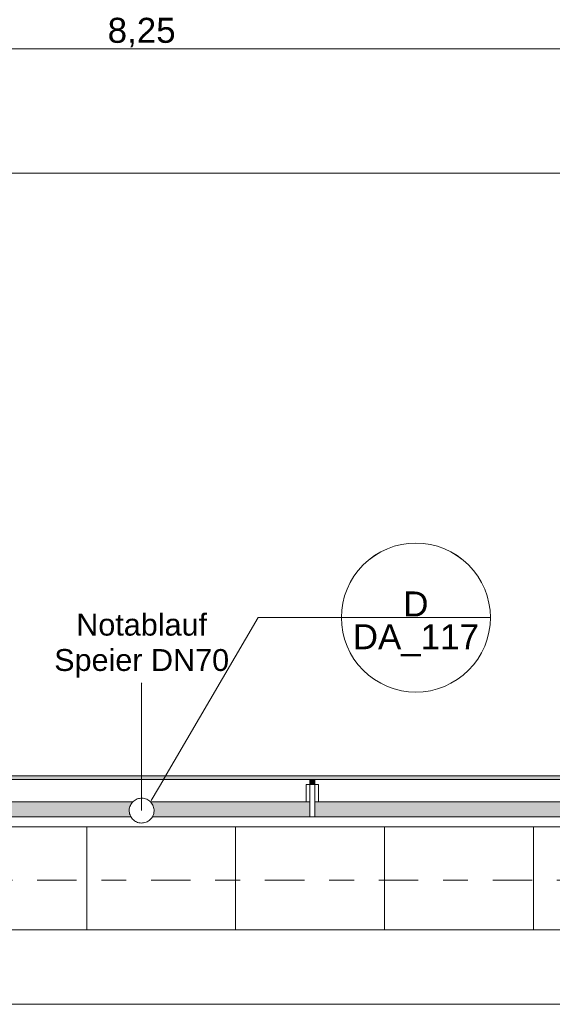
# Model space of a CAD drawing. Header units: metres. Extents: x -180 to 4, y -47 to 4.
# Tile 216 of 256: x -95.79 to -93.64, y -0.95 to 3.02. Entities that reach past the tile are written whole.
import ezdxf

# ---------------------------------------------------------------- set-up
doc = ezdxf.new("R2010")
doc.units = ezdxf.units.M
doc.header["$LTSCALE"] = 0.05
doc.header["$PDMODE"] = 1
doc.header["$PDSIZE"] = -2
doc.linetypes.add('Linienart-53', pattern=[5.291531, 3.175, -1.058062, 0.352704, -0.705764])
doc.layers.get('0').update_dxf_attribs({"lineweight": 25})
for name, color, linetype, lineweight, true_color in [('30 -35 Decken- 11 Bodendurchbruch', 7, 'Continuous', 15, 0x599559), ('30 -36 Dächer- 3 Dachbeläge', 7, 'Continuous', 15, 0x9999ff), ('30 -36 Dächer- 4 Dachbekleidungen', 7, 'Continuous', 9, 0xccccff), ('70 -72 Beschriftung- 1 Beschriftung allgemein', 7, 'Continuous', 9, 0xff6633), ('70 -72 Beschriftung- 7 Detailverweise', 7, 'Continuous', 9, 0x00dd00), ('70 -76 Bemaßung- 2 Allgemein', 7, 'Continuous', 5, 0x6666cc)]:
    doc.layers.add(name, color=color, linetype=linetype, lineweight=lineweight, true_color=true_color)
for name, color, linetype, lineweight in [('40 -41 Abwasser_Wasser_Gas- 2 Wasser-1', 7, 'Continuous', 15), ('60- 61 allgemeine Ausstattung- 4 Terrassen', 7, 'Continuous', 9), ('70 -71 Achsen- 1 Gebäudeachsen', 7, 'Linienart-53', 18), ('Keine', 7, 'Continuous', 9)]:
    doc.layers.add(name, color=color, linetype=linetype, lineweight=lineweight)
doc.styles.add('Arial', font='arial.ttf')
doc.dimstyles.new('k+k_klein', dxfattribs={"dimtxt": 0.075516, "dimasz": 0.05302, "dimexe": 0.05, "dimexo": 0.15, "dimgap": 0.005, "dimtad": 1, "dimdec": 3, "dimtxsty": 'Arial', "dimblk": 'VW_SLASH-2', "dimblk1": 'VW_SLASH-2', "dimblk2": 'VW_SLASH-2', "dimcen": 0, "dimdle": 0.025, "dimadec": 3, "dimazin": 0, "dimtfac": 0.75, "dimtdec": 3, "dimtix": 1, "dimtmove": 0, "dimatfit": 0, "dimldrblk": 'VW_FILLEDARROW', "dimfxl": 0.1, "dimfxlon": 1, "dimfrac": 2, "dimtolj": 1, "dimarcsym": 0})

# ---------------------------------------------------------------- blocks, each defined once
blk = doc.blocks.new('Gruppe-365')
at = {"color": 255, "lineweight": 9}
blk.add_wipeout([(-74.6216, -0.277), (-74.6216, -0.732), (-82.636, -0.732), (-82.636, -3.5964), (-81.5037, -3.5964), (-81.5037, -5.5564), (-82.636, -5.5564), (-82.636, -7.647), (-78.391, -7.647), (-78.391, -9.597), (-82.636, -9.597), (-82.636, -11.982), (-99.136, -11.982), (-99.136, -30.912), (-74.9949, -30.912), (-74.9949, -13.7471), (-74.6216, -13.7471), (-74.6216, -31.367), (-99.591, -31.367), (-99.591, -11.527), (-83.091, -11.527), (-83.091, -0.277)], dxfattribs=at).dxf.layer = '30 -36 Dächer- 3 Dachbeläge'
blk = doc.blocks.new('Gruppe-801')
at = {"layer": '70 -72 Beschriftung- 1 Beschriftung allgemein', "linetype": 'Continuous', "lineweight": 0}
blk.add_hatch(color=30, dxfattribs=at).paths.add_polyline_path([(-95.2968, 0.3446), (-95.296, 0.3476), (-95.2952, 0.3446)])
at = {"layer": '70 -72 Beschriftung- 1 Beschriftung allgemein', "lineweight": 5, "flags": 128}
blk.add_lwpolyline([(-95.2968, 0.3446), (-95.296, 0.3476), (-95.2952, 0.3446)], close=True, dxfattribs=at)
at = {"layer": '70 -72 Beschriftung- 1 Beschriftung allgemein', "insert": (-95.296, 0.6257), "char_height": 0.088103, "attachment_point": 2, "line_spacing_factor": 0.969685, "style": 'Arial'}
blk.add_mtext('Notablauf\\PSpeier DN70', dxfattribs=at)
at = {"color": 255}
blk.add_wipeout([(-95.2527, -0.192), (-95.2554, -0.1962), (-95.2584, -0.2), (-95.2618, -0.2035), (-95.2656, -0.2067), (-95.2696, -0.2095), (-95.2739, -0.2119), (-95.2784, -0.2138), (-95.2831, -0.2153), (-95.2879, -0.2164), (-95.2927, -0.2169), (-95.2976, -0.217), (-95.3025, -0.2166), (-95.3074, -0.2157), (-95.3121, -0.2144), (-95.3166, -0.2126), (-95.321, -0.2103), (-95.3251, -0.2077), (-95.329, -0.2046), (-95.3325, -0.2012), (-95.3357, -0.1975), (-95.3385, -0.1934), (-95.3408, -0.1892), (-95.3428, -0.1847), (-95.3443, -0.18), (-95.3453, -0.1752), (-95.3459, -0.1703), (-95.346, -0.1654), (-95.3456, -0.1605), (-95.3447, -0.1557), (-95.3433, -0.151), (-95.3415, -0.1464), (-95.3393, -0.142), (-95.3366, -0.1379), (-95.3336, -0.1341), (-95.3302, -0.1305), (-95.3264, -0.1274), (-95.3224, -0.1246), (-95.3181, -0.1222), (-95.3136, -0.1202), (-95.3089, -0.1187), (-95.3041, -0.1177), (-95.2993, -0.1171), (-95.2944, -0.1171), (-95.2895, -0.1175), (-95.2846, -0.1183), (-95.2799, -0.1197), (-95.2754, -0.1215), (-95.271, -0.1237), (-95.2669, -0.1264), (-95.263, -0.1294), (-95.2595, -0.1329), (-95.2563, -0.1366), (-95.2535, -0.1406), (-95.2512, -0.1449), (-95.2492, -0.1494), (-95.2477, -0.1541), (-95.2467, -0.1589), (-95.2461, -0.1638), (-95.246, -0.1687), (-95.2464, -0.1736), (-95.2473, -0.1784), (-95.2487, -0.1831), (-95.2505, -0.1877)], dxfattribs=at).dxf.layer = '40 -41 Abwasser_Wasser_Gas- 2 Wasser-1'
at = {"layer": '40 -41 Abwasser_Wasser_Gas- 2 Wasser-1', "flags": 128}
blk.add_lwpolyline([(-95.2527, -0.192), (-95.2554, -0.1962), (-95.2584, -0.2), (-95.2618, -0.2035), (-95.2656, -0.2067), (-95.2696, -0.2095), (-95.2739, -0.2119), (-95.2784, -0.2138), (-95.2831, -0.2153), (-95.2879, -0.2164), (-95.2927, -0.2169), (-95.2976, -0.217), (-95.3025, -0.2166), (-95.3074, -0.2157), (-95.3121, -0.2144), (-95.3166, -0.2126), (-95.321, -0.2103), (-95.3251, -0.2077), (-95.329, -0.2046), (-95.3325, -0.2012), (-95.3357, -0.1975), (-95.3385, -0.1934), (-95.3408, -0.1892), (-95.3428, -0.1847), (-95.3443, -0.18), (-95.3453, -0.1752), (-95.3459, -0.1703), (-95.346, -0.1654), (-95.3456, -0.1605), (-95.3447, -0.1557), (-95.3433, -0.151), (-95.3415, -0.1464), (-95.3393, -0.142), (-95.3366, -0.1379), (-95.3336, -0.1341), (-95.3302, -0.1305), (-95.3264, -0.1274), (-95.3224, -0.1246), (-95.3181, -0.1222), (-95.3136, -0.1202), (-95.3089, -0.1187), (-95.3041, -0.1177), (-95.2993, -0.1171), (-95.2944, -0.1171), (-95.2895, -0.1175), (-95.2846, -0.1183), (-95.2799, -0.1197), (-95.2754, -0.1215), (-95.271, -0.1237), (-95.2669, -0.1264), (-95.263, -0.1294), (-95.2595, -0.1329), (-95.2563, -0.1366), (-95.2535, -0.1406), (-95.2512, -0.1449), (-95.2492, -0.1494), (-95.2477, -0.1541), (-95.2467, -0.1589), (-95.2461, -0.1638), (-95.246, -0.1687), (-95.2464, -0.1736), (-95.2473, -0.1784), (-95.2487, -0.1831), (-95.2505, -0.1877)], close=True, dxfattribs=at)
at = {"layer": '70 -72 Beschriftung- 1 Beschriftung allgemein'}
blk.add_line((-95.296, -0.167), (-95.296, 0.3476), dxfattribs=at)
blk = doc.blocks.new('Gruppe-869')
at = {"layer": '70 -72 Beschriftung- 7 Detailverweise'}
blk.add_line((0.935, 0), (0.335, 0), dxfattribs=at)
at = {"layer": '70 -72 Beschriftung- 7 Detailverweise', "flags": 128}
blk.add_lwpolyline([(0.935, 0), (0.9336, -0.0294), (0.9292, -0.0585), (0.9221, -0.0871), (0.9122, -0.1148), (0.8996, -0.1414), (0.8844, -0.1667), (0.8669, -0.1903), (0.8471, -0.2121), (0.8253, -0.2319), (0.8017, -0.2494), (0.7764, -0.2646), (0.7498, -0.2772), (0.7221, -0.2871), (0.6935, -0.2942), (0.6644, -0.2986), (0.635, -0.3), (0.6056, -0.2986), (0.5765, -0.2942), (0.5479, -0.2871), (0.5202, -0.2772), (0.4936, -0.2646), (0.4683, -0.2494), (0.4447, -0.2319), (0.4229, -0.2121), (0.4031, -0.1903), (0.3856, -0.1667), (0.3704, -0.1414), (0.3578, -0.1148), (0.3479, -0.0871), (0.3408, -0.0585), (0.3364, -0.0294), (0.335, 0), (0.3364, 0.0294), (0.3408, 0.0585), (0.3479, 0.0871), (0.3578, 0.1148), (0.3704, 0.1414), (0.3856, 0.1667), (0.4031, 0.1903), (0.4229, 0.2121), (0.4447, 0.2319), (0.4683, 0.2494), (0.4936, 0.2646), (0.5202, 0.2772), (0.5479, 0.2871), (0.5765, 0.2942), (0.6056, 0.2986), (0.635, 0.3), (0.6644, 0.2986), (0.6935, 0.2942), (0.7221, 0.2871), (0.7498, 0.2772), (0.7764, 0.2646), (0.8017, 0.2494), (0.8253, 0.2319), (0.8471, 0.2121), (0.8669, 0.1903), (0.8844, 0.1667), (0.8996, 0.1414), (0.9122, 0.1148), (0.9221, 0.0871), (0.9292, 0.0585), (0.9336, 0.0294)], close=True, dxfattribs=at)
at = {"layer": '70 -72 Beschriftung- 7 Detailverweise'}
blk.add_point((0.635, 0), dxfattribs=at)
at = {"layer": '70 -72 Beschriftung- 7 Detailverweise', "line_spacing_factor": 0.96878, "style": 'Arial'}
for s, insert, char_height, attachment_point in [('D', (0.635, 0.0046), 0.1007, 8), ('DA_117', (0.635, -0.0267), 0.10069, 2)]:
    blk.add_mtext(s, dxfattribs=dict(at, insert=insert, char_height=char_height, attachment_point=attachment_point))
blk = doc.blocks.new('Referenzmarkierung-69')
at = {"layer": '70 -72 Beschriftung- 7 Detailverweise', "transparency": 33554687}
for q in [(-0.431, -0.7363), (0.635, 0)]:
    blk.add_line((0, 0), q, dxfattribs=at)
at = {"layer": '70 -72 Beschriftung- 7 Detailverweise', "color": 7, "transparency": 33554687}
blk.add_blockref('Gruppe-869', (0, 0), dxfattribs=at)
blk = doc.blocks.new('Gruppe-1057')
at = {"color": 255}
blk.add_wipeout([(-94.6185, -0.132), (-94.6185, -0.062), (-94.5985, -0.062), (-94.5985, -0.132)], dxfattribs=at).dxf.layer = '30 -36 Dächer- 4 Dachbekleidungen'
at = {"layer": '30 -36 Dächer- 3 Dachbeläge', "linetype": 'Continuous', "lineweight": 0, "transparency": 33554687}
blk.add_hatch(color=254, dxfattribs=at).paths.add_polyline_path([(-94.6185, -0.042), (-94.6185, -0.062), (-94.5985, -0.062), (-94.5985, -0.042)])
at = {"layer": '30 -36 Dächer- 3 Dachbeläge', "color": 254, "linetype": 'Continuous', "lineweight": 9, "true_color": 0xccccff, "transparency": 33554687, "flags": 128}
blk.add_lwpolyline([(-94.6185, -0.042), (-94.6185, -0.062), (-94.5985, -0.062), (-94.5985, -0.042)], dxfattribs=at)
at = {"layer": '30 -36 Dächer- 4 Dachbekleidungen', "flags": 128}
for points in [[(-94.6335, -0.132), (-94.6335, -0.062), (-94.6185, -0.062)], [(-94.6185, -0.132), (-94.6185, -0.062), (-94.5985, -0.062), (-94.5985, -0.132)], [(-94.5835, -0.132), (-94.5835, -0.062), (-94.5985, -0.062)]]:
    blk.add_lwpolyline(points, dxfattribs=at)
at = {"color": 255}
blk.add_wipeout([(-94.6185, -0.132), (-94.6185, -0.192), (-94.5985, -0.192), (-94.5985, -0.132)], dxfattribs=at).dxf.layer = '30 -36 Dächer- 4 Dachbekleidungen'
at = {"layer": '30 -36 Dächer- 4 Dachbekleidungen', "flags": 128}
blk.add_lwpolyline([(-94.6185, -0.132), (-94.6185, -0.192), (-94.5985, -0.192), (-94.5985, -0.132)], dxfattribs=at)
blk = doc.blocks.new('Gruppe-1384')
at = {"layer": '30 -36 Dächer- 3 Dachbeläge', "linetype": 'Continuous', "lineweight": 0}
blk.add_hatch(color=254, dxfattribs=at).paths.add_polyline_path([(-159.80099996, -0.19204198), (-83.34099996, -0.19204198), (-83.34099996, -0.02704198), (-159.80099996, -0.02704198)])
at = {"layer": '60- 61 allgemeine Ausstattung- 4 Terrassen', "linetype": 'Continuous', "lineweight": 9, "transparency": 33554534}
h = blk.add_hatch(dxfattribs=at)
h.set_pattern_fill('Platte 60_60 SRF-1', style=0, pattern_type=2)
h.set_pattern_definition([(90, (-83.5178, -0.64704), (-0.6, 7e-17), []), (0, (-83.5178, -0.64704), (0, 0.6), [])])
h.paths.add_polyline_path([(-83.34099996, -0.19204198), (-99.22099996, -0.19204198), (-99.22099996, -0.64704198), (-83.51799996, -0.64704198), (-83.51799996, -0.51704198), (-83.34099996, -0.51704198)])
at = {"layer": '30 -36 Dächer- 3 Dachbeläge', "flags": 128}
blk.add_lwpolyline([(-159.80099996, -0.19204198), (-83.34099996, -0.19204198), (-83.34099996, -0.02704198), (-159.80099996, -0.02704198)], close=True, dxfattribs=at)
at = {"layer": '60- 61 allgemeine Ausstattung- 4 Terrassen', "color": 252, "linetype": 'Continuous', "lineweight": 9, "true_color": 0x888888, "transparency": 33554687, "flags": 128}
blk.add_lwpolyline([(-83.34099996, -0.19204198), (-99.22099996, -0.19204198), (-99.22099996, -0.64704198), (-83.51799996, -0.64704198), (-83.51799996, -0.51704198), (-83.34099996, -0.51704198)], close=True, dxfattribs=at)
at = {"layer": '70 -72 Beschriftung- 7 Detailverweise', "transparency": 33554687}
blk.add_line((-94.82635066, 0.61), (-94.19135066, 0.61), dxfattribs=at)
at = {"layer": '70 -72 Beschriftung- 7 Detailverweise'}
blk.add_line((-93.89135066, 0.61), (-94.49135066, 0.61), dxfattribs=at)
at = {"layer": '70 -72 Beschriftung- 7 Detailverweise', "flags": 128}
blk.add_lwpolyline([(-93.89135066, 0.61), (-93.89279525, 0.58059486), (-93.89711508, 0.5514729), (-93.90426856, 0.5229146), (-93.9141868, 0.49519497), (-93.92677428, 0.46858098), (-93.94190978, 0.44332893), (-93.95944753, 0.41968201), (-93.97921863, 0.39786797), (-94.00103268, 0.37809686), (-94.02467959, 0.36055912), (-94.04993164, 0.34542362), (-94.07654563, 0.33283614), (-94.10426526, 0.3229179), (-94.13282357, 0.31576442), (-94.16194552, 0.31144458), (-94.19135066, 0.31), (-94.22075581, 0.31144458), (-94.24987776, 0.31576442), (-94.27843607, 0.3229179), (-94.30615569, 0.33283614), (-94.33276969, 0.34542362), (-94.35802173, 0.36055912), (-94.38166865, 0.37809686), (-94.4034827, 0.39786797), (-94.4232538, 0.41968201), (-94.44079155, 0.44332893), (-94.45592704, 0.46858098), (-94.46851452, 0.49519497), (-94.47843277, 0.5229146), (-94.48558625, 0.5514729), (-94.48990608, 0.58059486), (-94.49135066, 0.61), (-94.48990608, 0.63940514), (-94.48558625, 0.6685271), (-94.47843277, 0.6970854), (-94.46851452, 0.72480503), (-94.45592704, 0.75141902), (-94.44079155, 0.77667107), (-94.4232538, 0.80031799), (-94.4034827, 0.82213203), (-94.38166865, 0.84190314), (-94.35802173, 0.85944088), (-94.33276969, 0.87457638), (-94.30615569, 0.88716386), (-94.27843607, 0.8970821), (-94.24987776, 0.90423558), (-94.22075581, 0.90855542), (-94.19135066, 0.91), (-94.16194552, 0.90855542), (-94.13282357, 0.90423558), (-94.10426526, 0.8970821), (-94.07654563, 0.88716386), (-94.04993164, 0.87457638), (-94.02467959, 0.85944088), (-94.00103268, 0.84190314), (-93.97921863, 0.82213203), (-93.95944753, 0.80031799), (-93.94190978, 0.77667107), (-93.92677428, 0.75141902), (-93.9141868, 0.72480503), (-93.90426856, 0.6970854), (-93.89711508, 0.6685271), (-93.89279525, 0.63940514)], close=True, dxfattribs=at)
at = {"layer": '70 -72 Beschriftung- 7 Detailverweise'}
blk.add_point((-94.19135066, 0.61), dxfattribs=at)
at = {"layer": '70 -72 Beschriftung- 7 Detailverweise', "line_spacing_factor": 0.96878, "style": 'Arial'}
for s, insert, char_height, attachment_point in [('D', (-94.19135066, 0.61458611), 0.10068866, 8), ('DA_117', (-94.19135066, 0.58333588), 0.100688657, 2)]:
    blk.add_mtext(s, dxfattribs=dict(at, insert=insert, char_height=char_height, attachment_point=attachment_point))
at = {"color": 255}
for points in [[(-159.80099996, -0.13204198), (-83.34099996, -0.13204198), (-83.34099996, -0.04204198), (-159.80099996, -0.04204198)], [(-159.80099996, -0.23204198), (-83.34099996, -0.23204198), (-83.34099996, -0.19204198), (-159.80099996, -0.19204198)]]:
    blk.add_wipeout(points, dxfattribs=at).dxf.layer = '30 -36 Dächer- 4 Dachbekleidungen'
at = {"color": 255, "lineweight": 9}
blk.add_wipeout([(-159.62399996, -0.64704198), (-83.51799996, -0.64704198), (-83.51799996, -0.94704198), (-159.62399996, -0.94704198)], dxfattribs=at).dxf.layer = '40 -41 Abwasser_Wasser_Gas- 2 Wasser-1'
at = {"layer": '30 -36 Dächer- 4 Dachbekleidungen', "flags": 128}
for points in [[(-159.80099996, -0.13204198), (-83.34099996, -0.13204198), (-83.34099996, -0.04204198), (-159.80099996, -0.04204198)], [(-159.80099996, -0.23204198), (-83.34099996, -0.23204198), (-83.34099996, -0.19204198), (-159.80099996, -0.19204198)]]:
    blk.add_lwpolyline(points, close=True, dxfattribs=at)
at = {"layer": '40 -41 Abwasser_Wasser_Gas- 2 Wasser-1', "color": 7, "lineweight": 9, "flags": 128}
blk.add_lwpolyline([(-159.62399996, -0.64704198), (-83.51799996, -0.64704198), (-83.51799996, -0.94704198), (-159.62399996, -0.94704198)], close=True, dxfattribs=at)
at = {"layer": '40 -41 Abwasser_Wasser_Gas- 2 Wasser-1', "color": 7}
blk.add_blockref('Gruppe-801', (0, 0), dxfattribs=at)
at = {"layer": '70 -72 Beschriftung- 7 Detailverweise', "transparency": 33554687}
blk.add_line((-94.82635066, 0.61), (-95.25735897, -0.12630522), dxfattribs=at)
at = {"layer": '70 -72 Beschriftung- 7 Detailverweise'}
blk.add_blockref('Referenzmarkierung-69', (-94.82635066, 0.61), dxfattribs=at)
at = {"layer": '70 -72 Beschriftung- 1 Beschriftung allgemein', "color": 7}
blk.add_blockref('Gruppe-1057', (0, 0), dxfattribs=at)
blk = doc.blocks.new('_Dach_2D (2D)')
at = {"layer": '30 -35 Decken- 11 Bodendurchbruch', "color": 7}
blk.add_blockref('Gruppe-365', (0, 0), dxfattribs=at)
at = {"layer": '60- 61 allgemeine Ausstattung- 4 Terrassen', "color": 7}
blk.add_blockref('Gruppe-1384', (0, 0), dxfattribs=at)
blk = doc.blocks.new('VW_SLASH-2')
at = {"color": 0, "linetype": 'ByBlock', "lineweight": -2, "transparency": 16777216}
blk.add_line((0.472, 0), (-1, 0), dxfattribs=at)
at = {"color": 0, "lineweight": 5, "transparency": 16777216, "flags": 128}
blk.add_lwpolyline([(0.5, 0.5), (-0.5, -0.5)], dxfattribs=at)
blk = doc.blocks.new('*D2196')
at = {"layer": '70 -76 Bemaßung- 2 Allgemein', "color": 0, "lineweight": -2}
for p, q in [((-99.421, 3.05), (-99.421, 2.95)), ((-91.171, 3.05), (-91.171, 2.95)), ((-91.224, 2.9), (-99.368, 2.9))]:
    blk.add_line(p, q, dxfattribs=at)
at = {"layer": 'Defpoints', "color": 0}
for p in [(-99.421, 2.9), (-99.421, 2.9), (-91.171, 2.9)]:
    blk.add_point(p, dxfattribs=at)
at = {"layer": '70 -76 Bemaßung- 2 Allgemein', "color": 0, "lineweight": -2, "xscale": 0.05302001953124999, "yscale": 0.05302001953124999, "zscale": 0.05302001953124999, "rotation": 180}
blk.add_blockref('VW_SLASH-2', (-99.421, 2.9), dxfattribs=at)
at = {"layer": '70 -76 Bemaßung- 2 Allgemein', "color": 0, "lineweight": -2, "xscale": 0.05302001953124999, "yscale": 0.05302001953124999, "zscale": 0.05302001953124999}
blk.add_blockref('VW_SLASH-2', (-91.171, 2.9), dxfattribs=at)
at = {"layer": '70 -76 Bemaßung- 2 Allgemein', "color": 0, "insert": (-95.296, 2.9654), "char_height": 0.10069, "attachment_point": 5, "style": 'Arial'}
blk.add_mtext('\\A1;8,25', dxfattribs=at)
blk = doc.blocks.new('VW_FILLEDARROW')
at = {"linetype": 'Continuous', "lineweight": 0, "transparency": 16777216}
blk.add_hatch(color=0, dxfattribs=at).paths.add_polyline_path([(-2.829, 0.758), (0, 0), (-2.829, -0.758)])
at = {"color": 0, "lineweight": 5, "transparency": 16777216, "flags": 128}
blk.add_lwpolyline([(-2.829, 0.758), (0, 0), (-2.829, -0.758)], close=True, dxfattribs=at)
blk = doc.blocks.new('*D2243')
at = {"layer": '70 -76 Bemaßung- 2 Allgemein', "color": 0, "lineweight": -2}
for p, q in [((-99.421, 2.3), (-99.421, 2.45)), ((-83.518, 2.3), (-83.518, 2.45)), ((-83.571, 2.4), (-99.368, 2.4))]:
    blk.add_line(p, q, dxfattribs=at)
at = {"layer": 'Defpoints', "color": 0}
for p in [(-99.421, 2.4), (-83.518, -0.497), (-99.421, -11.307)]:
    blk.add_point(p, dxfattribs=at)
at = {"layer": '70 -76 Bemaßung- 2 Allgemein', "color": 0, "lineweight": -2, "xscale": 0.05302001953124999, "yscale": 0.05302001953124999, "zscale": 0.05302001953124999, "rotation": 180}
blk.add_blockref('VW_SLASH-2', (-99.421, 2.4), dxfattribs=at)
at = {"layer": '70 -76 Bemaßung- 2 Allgemein', "color": 0, "lineweight": -2, "xscale": 0.05302001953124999, "yscale": 0.05302001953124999, "zscale": 0.05302001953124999}
blk.add_blockref('VW_SLASH-2', (-83.518, 2.4), dxfattribs=at)
at = {"layer": '70 -76 Bemaßung- 2 Allgemein', "color": 0, "insert": (-91.4695, 2.4831), "char_height": 0.100689, "attachment_point": 5, "style": 'Arial'}
blk.add_mtext('\\A1;15,90\\S3^ ;', dxfattribs=at)
blk = doc.blocks.new('_Achsen (3D)')
at = {"layer": '70 -71 Achsen- 1 Gebäudeachsen', "transparency": 33554687}
blk.add_line((-179.668, -0.447), (3.826, -0.447), dxfattribs=at)
blk = doc.blocks.new('Gruppe-1909')
at = {"layer": '70 -76 Bemaßung- 2 Allgemein'}
dim = blk.add_linear_dim(base=(-99.42099996, 2.89995802), p1=(-91.17099996, 2.89995802), p2=(-99.42099996, 2.89995802), text='8,25', dimstyle='k+k_klein', override={"dimtxt": 0.100689, "dimgap": 0.005, "dimdec": 8, "dimpost": '<>', "dimtxsty": 'Arial', "dimtmove": 2}, dxfattribs=at)
dim.commit()
dim.dimension.update_dxf_attribs({"geometry": '*D2196', "text_midpoint": (-95.29599996, 2.96542156)})
blk = doc.blocks.new('Gruppe-1912')
at = {"layer": '70 -76 Bemaßung- 2 Allgemein'}
dim = blk.add_linear_dim(base=(-99.42099996, 2.39995802), p1=(-83.51799996, -0.49704198), p2=(-99.42099996, -11.30704198), text='15,90\\S3^ ;', dimstyle='k+k_klein', override={"dimtxt": 0.100689, "dimgap": 0.005, "dimdec": 8, "dimpost": '<>', "dimtxsty": 'Arial', "dimtmove": 2}, dxfattribs=at)
dim.commit()
dim.dimension.update_dxf_attribs({"geometry": '*D2243', "text_midpoint": (-91.46949996, 2.48305885)})
blk = doc.blocks.new('_Dach_2D Bemaßung_ Beschriftung (2D)')
at = {"layer": '70 -76 Bemaßung- 2 Allgemein'}
for name in ['Gruppe-1909', 'Gruppe-1912']:
    blk.add_blockref(name, (0, 0), dxfattribs=at)

msp = doc.modelspace()

# ---------------------------------------------------------------- block references
at = {"layer": 'Keine', "color": 1}
msp.add_blockref('_Dach_2D (2D)', (0, 0), dxfattribs=at)

# ---------------------------------------------------------------- next in the draw order: block references
msp.add_blockref('_Dach_2D Bemaßung_ Beschriftung (2D)', (0, 0), dxfattribs=at)

# ---------------------------------------------------------------- next in the draw order: block references
msp.add_blockref('_Achsen (3D)', (0, 0), dxfattribs=at)

doc.saveas('drawing.dxf')
